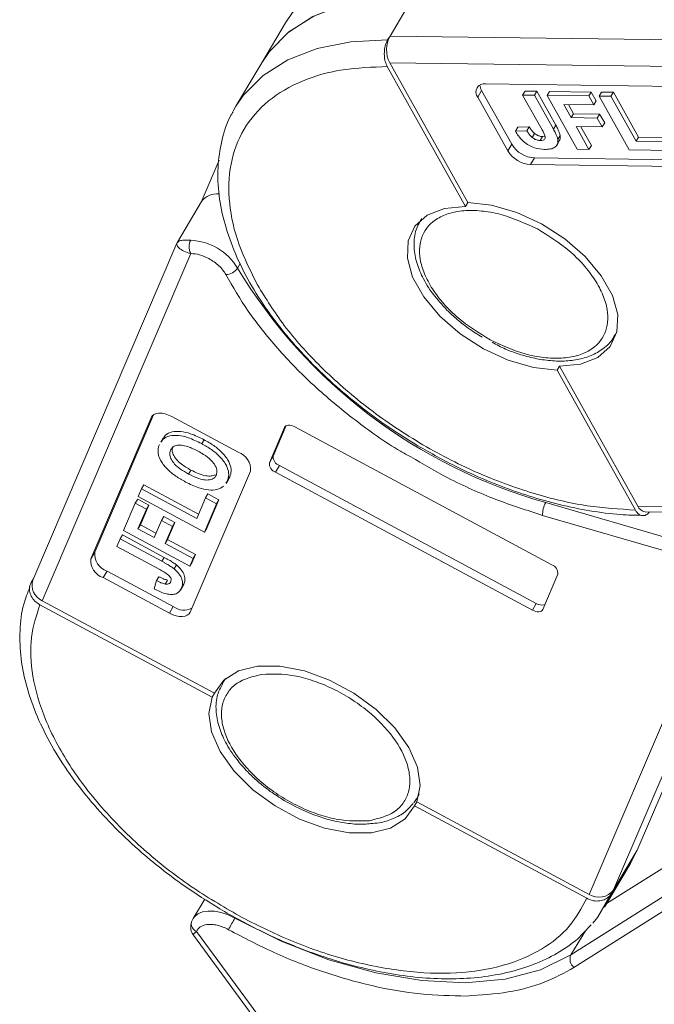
# Model space of a CAD drawing. Header units: millimetres. Extents: x 3144 to 4067, y -174 to 478.
# Tile 19 of 39: x 3517 to 3551, y 335 to 388. Entities that reach past the tile are written whole.
import ezdxf

# ---------------------------------------------------------------- set-up
doc = ezdxf.new("R2010")
doc.units = ezdxf.units.MM

msp = doc.modelspace()

# ---------------------------------------------------------------- linework, layer by layer
at = {"color": 7, "linetype": 'Continuous', "lineweight": 15}
for p, q in [((3536.981, 386.769), (3538.233, 388.874)), ((3531.429, 387.461), (3530.176, 385.356)), ((3536.855, 386.559), (3536.981, 386.769)), ((3564.216, 386.41), (3536.981, 386.769)), ((3530.176, 385.356), (3528.798, 383.041)), ((3540.985, 377.735), (3536.837, 385.145)), ((3536.962, 385.355), (3565.11, 384.984)), ((3541.11, 377.945), (3536.962, 385.355)), ((3541.633, 383.525), (3541.842, 383.876)), ((3541.842, 383.876), (3543.437, 381.026)), ((3553.48, 384.076), (3542.05, 384.227)), ((3544.144, 383.846), (3544.019, 383.635)), ((3544.144, 383.846), (3544.772, 383.837)), ((3544.647, 383.627), (3544.772, 383.837)), ((3544.772, 383.837), (3545.778, 382.041)), ((3545.317, 383.618), (3545.442, 383.829)), ((3545.442, 383.829), (3547.661, 383.799)), ((3547.536, 383.589), (3547.661, 383.799)), ((3547.661, 383.799), (3547.927, 383.324)), ((3541.633, 383.525), (3543.228, 380.675)), ((3544.019, 383.635), (3545.052, 381.791)), ((3544.647, 383.627), (3544.019, 383.635)), ((3545.653, 381.83), (3544.647, 383.627)), ((3545.317, 383.618), (3546.912, 380.768)), ((3547.536, 383.589), (3545.317, 383.618)), ((3547.802, 383.114), (3547.536, 383.589)), ((3547.802, 383.114), (3547.927, 383.324)), ((3548.08, 383.582), (3548.205, 383.792)), ((3548.08, 383.582), (3549.676, 380.732)), ((3548.708, 383.573), (3548.08, 383.582)), ((3548.205, 383.792), (3548.833, 383.784)), ((3548.708, 383.573), (3548.833, 383.784)), ((3550.038, 381.199), (3548.708, 383.573)), ((3548.833, 383.784), (3550.163, 381.409)), ((3528.654, 382.784), (3528.798, 383.041)), ((3546.211, 383.135), (3547.802, 383.114)), ((3546.6, 382.441), (3546.211, 383.135)), ((3546.456, 383.132), (3546.725, 382.651)), ((3546.6, 382.441), (3546.725, 382.651)), ((3547.981, 382.422), (3546.6, 382.441)), ((3546.725, 382.651), (3548.106, 382.633)), ((3547.981, 382.422), (3548.106, 382.633)), ((3548.247, 381.947), (3547.981, 382.422)), ((3548.106, 382.633), (3548.372, 382.158)), ((3543.638, 381.718), (3543.763, 381.929)), ((3544.245, 381.746), (3543.638, 381.718)), ((3543.763, 381.929), (3544.371, 381.957)), ((3544.371, 381.957), (3544.245, 381.746)), ((3545.778, 382.041), (3545.653, 381.83)), ((3546.865, 381.966), (3548.247, 381.947)), ((3547.54, 380.76), (3546.865, 381.966)), ((3547.11, 381.962), (3547.666, 380.97)), ((3548.247, 381.947), (3548.372, 382.158)), ((3544.654, 381.601), (3544.529, 381.391)), ((3545.078, 381.44), (3544.953, 381.229)), ((3545.078, 381.44), (3545.203, 381.453)), ((3546.01, 381.5), (3545.885, 381.29)), ((3550.038, 381.199), (3550.163, 381.409)), ((3551.712, 381.176), (3550.038, 381.199)), ((3550.163, 381.409), (3551.838, 381.387)), ((3543.228, 380.675), (3543.437, 381.026)), ((3545.797, 380.933), (3545.86, 381.038)), ((3545.868, 381.052), (3545.923, 381.144)), ((3546.912, 380.768), (3547.54, 380.76)), ((3547.54, 380.76), (3547.666, 380.97)), ((3549.676, 380.732), (3551.978, 380.701)), ((3527.907, 380.183), (3526.954, 377.955)), ((3544.444, 379.952), (3544.652, 380.303)), ((3544.652, 380.303), (3556.082, 380.152)), ((3544.444, 379.952), (3555.873, 379.801)), ((3526.976, 377.993), (3525.698, 375.845)), ((3541.11, 377.945), (3540.985, 377.735)), ((3525.664, 375.78), (3518.022, 357.917)), ((3518.524, 356.822), (3526.401, 375.232)), ((3528.885, 374.458), (3529.035, 374.71)), ((3548.908, 370.881), (3549.024, 371.076)), ((3549.038, 371.141), (3548.932, 370.922)), ((3545.851, 369.042), (3545.976, 369.253)), ((3550.125, 361.843), (3545.976, 369.253)), ((3550, 361.632), (3545.851, 369.042)), ((3524.42, 366.675), (3521.309, 359.402)), ((3524.298, 366.527), (3524.343, 366.603)), ((3528.924, 364.701), (3525.406, 366.589)), ((3524.298, 366.527), (3521.1, 359.051)), ((3531.476, 366.107), (3530.786, 364.493)), ((3531.376, 366.011), (3531.399, 366.05)), ((3545.562, 358.729), (3531.93, 366.043)), ((3531.376, 366.011), (3530.577, 364.143)), ((3524.936, 365.449), (3524.81, 365.239)), ((3527.109, 365.363), (3526.984, 365.153)), ((3530.577, 364.143), (3530.786, 364.493)), ((3530.902, 363.64), (3531.111, 363.99)), ((3531.111, 363.99), (3544.743, 356.677)), ((3526.411, 363.752), (3526.286, 363.541)), ((3526.377, 356.22), (3529.575, 363.696)), ((3530.902, 363.64), (3544.534, 356.326)), ((3523.791, 362.759), (3523.916, 362.969)), ((3523.916, 362.969), (3526.819, 361.412)), ((3528.351, 363.177), (3528.264, 363.055)), ((3528.28, 363.045), (3528.405, 363.256)), ((3528.476, 363.388), (3528.351, 363.177)), ((3528.476, 363.388), (3528.389, 363.266)), ((3523.791, 362.759), (3523.615, 362.348)), ((3526.722, 361.186), (3523.791, 362.759)), ((3527.191, 362.281), (3527.316, 362.492)), ((3527.316, 362.492), (3527.902, 362.177)), ((3523.463, 361.992), (3522.842, 360.541)), ((3523.463, 361.992), (3523.588, 362.202)), ((3524.049, 361.677), (3523.463, 361.992)), ((3523.588, 362.202), (3524.174, 361.888)), ((3523.615, 362.348), (3527.133, 360.46)), ((3524.174, 361.888), (3523.729, 360.847)), ((3524.049, 361.677), (3524.174, 361.888)), ((3527.191, 362.281), (3526.722, 361.186)), ((3527.133, 360.46), (3527.777, 361.966)), ((3527.777, 361.966), (3527.191, 362.281)), ((3527.902, 362.177), (3527.258, 360.671)), ((3527.777, 361.966), (3527.902, 362.177)), ((3553.637, 359.59), (3545.246, 362.03)), ((3523.604, 360.637), (3524.049, 361.677)), ((3545.079, 361.348), (3553.469, 358.908)), ((3575.794, 361.504), (3550.125, 361.843)), ((3550.529, 361.545), (3575.811, 361.211)), ((3523.604, 360.637), (3523.729, 360.847)), ((3523.729, 360.847), (3524.557, 360.403)), ((3524.847, 361.081), (3524.461, 360.177)), ((3524.847, 361.081), (3524.973, 361.291)), ((3525.434, 360.766), (3524.847, 361.081)), ((3524.973, 361.291), (3525.559, 360.977)), ((3525.559, 360.977), (3525.172, 360.073)), ((3525.434, 360.766), (3525.559, 360.977)), ((3522.654, 360.102), (3522.78, 360.313)), ((3522.78, 360.313), (3524.997, 359.123)), ((3522.842, 360.541), (3526.36, 358.653)), ((3524.461, 360.177), (3523.604, 360.637)), ((3525.047, 359.862), (3525.434, 360.766)), ((3527.258, 360.671), (3527.133, 360.46)), ((3522.654, 360.102), (3522.479, 359.692)), ((3524.872, 358.913), (3522.654, 360.102)), ((3525.047, 359.862), (3525.172, 360.073)), ((3526.535, 359.064), (3525.047, 359.862)), ((3525.172, 360.073), (3526.661, 359.274)), ((3521.1, 359.051), (3521.309, 359.402)), ((3522.479, 359.692), (3524.756, 358.47)), ((3526.661, 359.274), (3526.485, 358.864)), ((3526.535, 359.064), (3526.661, 359.274)), ((3524.997, 359.123), (3524.872, 358.913)), ((3526.36, 358.653), (3526.535, 359.064)), ((3526.485, 358.864), (3526.36, 358.653)), ((3521.751, 358.045), (3521.96, 358.396)), ((3521.96, 358.396), (3525.477, 356.509)), ((3525.646, 358.718), (3525.521, 358.507)), ((3545.088, 356.357), (3545.887, 358.226)), ((3517.937, 357.785), (3518.04, 357.958)), ((3521.751, 358.045), (3525.269, 356.158)), ((3524.59, 357.886), (3524.459, 357.451)), ((3524.715, 358.096), (3524.59, 357.886)), ((3525.176, 357.917), (3525.051, 357.707)), ((3526.039, 357.692), (3525.914, 357.481)), ((3526.039, 357.692), (3525.969, 357.614)), ((3554.729, 358.04), (3547.546, 341.251)), ((3525.865, 357.389), (3525.99, 357.599)), ((3548.843, 341.481), (3555.77, 357.673)), ((3527.671, 351.915), (3518.524, 356.822)), ((3544.534, 356.326), (3544.743, 356.677)), ((3527.545, 351.704), (3518.399, 356.612)), ((3525.269, 356.158), (3525.477, 356.509)), ((3528.067, 352.42), (3528.254, 352.695)), ((3528.204, 352.651), (3528.088, 352.456)), ((3527.671, 351.915), (3527.545, 351.704)), ((3553.327, 351.139), (3550.096, 343.586)), ((3538.53, 346.579), (3538.4, 346.319)), ((3538.4, 346.319), (3538.516, 346.514)), ((3538.275, 345.948), (3538.4, 346.158)), ((3547.421, 341.041), (3538.275, 345.948)), ((3547.546, 341.251), (3538.4, 346.158)), ((3548.476, 340.763), (3552.92, 343.566)), ((3550.096, 343.586), (3548.843, 341.481)), ((3550.096, 343.586), (3549.743, 342.893)), ((3548.365, 340.577), (3549.743, 342.893)), ((3527.143, 341.001), (3526.527, 339.966)), ((3551.459, 341.11), (3546.582, 338.035)), ((3548.843, 341.481), (3548.718, 341.271)), ((3526.477, 339.864), (3526.527, 339.966)), ((3546.744, 337.369), (3551.62, 340.444)), ((3526.545, 339.089), (3544.22, 315.059)), ((3544.608, 314.949), (3526.71, 339.283)), ((3546.582, 338.035), (3547.347, 339.32))]:
    msp.add_line(p, q, dxfattribs=at)
at = {"color": 7, "linetype": 'Continuous', "lineweight": 15, "flags": 128}
for points in [[(3530.176, 385.356), (3530.549, 385.908), (3531.573, 386.961), (3532.875, 387.798), (3534.428, 388.404), (3536.2, 388.765), (3538.156, 388.875), (3538.233, 388.874)], [(3530.176, 385.356), (3530.582, 385.952), (3531.617, 386.996), (3532.929, 387.825), (3534.491, 388.422), (3536.271, 388.774), (3538.233, 388.874)], [(3531.429, 387.461), (3531.802, 388.013), (3532.048, 388.316)], [(3528.798, 383.041), (3529.204, 383.637), (3530.239, 384.681), (3531.551, 385.51), (3533.113, 386.107), (3534.893, 386.459), (3536.855, 386.559)], [(3545.851, 369.042), (3544.589, 369.184), (3543.258, 369.571), (3541.937, 370.179), (3540.702, 370.974), (3539.624, 371.909), (3538.768, 372.93), (3538.181, 373.978), (3537.899, 374.991), (3537.937, 375.911), (3538.294, 376.685), (3538.949, 377.267), (3539.864, 377.624), (3540.985, 377.735)], [(3541.11, 377.945), (3542.373, 377.803), (3543.703, 377.417), (3545.024, 376.809), (3546.26, 376.014), (3547.337, 375.079), (3548.194, 374.058), (3548.78, 373.01), (3549.063, 371.996), (3549.024, 371.076), (3548.667, 370.302), (3548.012, 369.72), (3547.098, 369.363), (3545.976, 369.253)], [(3525.406, 366.589), (3525.23, 366.67), (3525.052, 366.729), (3524.879, 366.761), (3524.717, 366.766), (3524.573, 366.744), (3524.452, 366.695), (3524.359, 366.622), (3524.298, 366.527)], [(3531.93, 366.043), (3531.842, 366.083), (3531.753, 366.112), (3531.667, 366.129), (3531.586, 366.131), (3531.514, 366.12), (3531.454, 366.096), (3531.407, 366.059), (3531.376, 366.011)], [(3525.269, 356.158), (3525.445, 356.076), (3525.623, 356.018), (3525.796, 355.986), (3525.957, 355.981), (3526.101, 356.003), (3526.222, 356.052), (3526.315, 356.125), (3526.377, 356.22)], [(3544.534, 356.326), (3544.622, 356.285), (3544.711, 356.256), (3544.797, 356.24), (3544.878, 356.238), (3544.95, 356.249), (3545.011, 356.273), (3545.057, 356.31), (3545.088, 356.357)], [(3527.671, 351.915), (3528.16, 352.611), (3528.933, 353.099), (3529.944, 353.351), (3531.134, 353.352), (3532.436, 353.103), (3533.772, 352.617), (3535.065, 351.923), (3536.24, 351.062), (3537.229, 350.082), (3537.975, 349.042), (3538.433, 348.002), (3538.577, 347.022), (3538.4, 346.158)], [(3538.275, 345.948), (3537.785, 345.252), (3537.012, 344.764), (3536.001, 344.512), (3534.811, 344.511), (3533.509, 344.76), (3532.173, 345.246), (3530.88, 345.94), (3529.705, 346.801), (3528.716, 347.781), (3527.97, 348.821), (3527.512, 349.861), (3527.368, 350.841), (3527.545, 351.704)], [(3538.4, 346.319), (3538.394, 346.309), (3538.245, 346.095)], [(3548.718, 341.271), (3547.992, 340.025), (3547.746, 339.722)], [(3526.527, 339.966), (3526.597, 340.063), (3526.785, 340.217), (3527.031, 340.319), (3527.327, 340.365), (3527.661, 340.354), (3528.018, 340.284), (3528.384, 340.161), (3528.745, 339.987)], [(3546.582, 338.035), (3544.972, 337.253), (3543.084, 336.759), (3540.963, 336.564), (3538.66, 336.673), (3536.228, 337.083), (3533.725, 337.784), (3531.211, 338.76), (3528.745, 339.987)], [(3526.477, 339.864), (3526.445, 339.791), (3526.44, 339.772)]]:
    msp.add_lwpolyline(points, dxfattribs=at)
at = {"color": 7, "linetype": 'Continuous', "lineweight": 15}
for centre, radius, start, end in [((3538.336, 386.044), 1.537, 151.8473, 206.6363), ((3541.975, 383.797), 0.437, 80.0385, 218.4558), ((3542.386, 384.208), 0.637, 183.5337, 211.3463), ((3544.534, 381.486), 1.537, 211.8473, 266.6363), ((3544.743, 381.837), 1.537, 211.8473, 266.6363), ((3527.785, 377.398), 1.004, 83.2276, 143.6687), ((3527.068, 375.585), 0.755, 152.0019, 207.8718), ((3526.266, 372.89), 3.052, 30.9042, 87.4669), ((3528.258, 374.874), 0.753, 270.4186, 326.4525), ((3552.766, 388.911), 27.914, 211.184, 254.3716), ((3528.609, 363.784), 0.97, 354.7696, 71.0567), ((3531.269, 364.449), 0.485, 174.7696, 251.0567), ((3531.06, 364.098), 0.485, 174.7696, 251.0567), ((3546.316, 361.406), 1.239, 149.7579, 182.6723), ((3550.569, 362.022), 0.48, 201.986, 265.1854), ((3522.274, 359.313), 0.97, 174.7696, 251.0567), ((3522.066, 358.963), 0.97, 174.7696, 251.0567), ((3545.404, 358.27), 0.485, 354.7696, 71.0567), ((3518.87, 357.643), 0.891, 162.1026, 247.141), ((3545.04, 357.138), 0.548, 237.2005, 286.6871), ((3526.04, 357.269), 0.946, 233.4796, 296.5705), ((3548.07, 342.067), 0.97, 237.2728, 322.8179), ((3536.691, 335.256), 9.248, 149.2306, 153.5502), ((3526.898, 339.706), 0.463, 171.8531, 246.0563), ((3547.082, 337.804), 0.551, 155.1641, 232.1261)]:
    msp.add_arc(centre, radius, start, end, dxfattribs=at)
for points, knots in [([(3536.837, 385.145), (3536.796, 385.232), (3536.716, 385.408), (3536.668, 385.743), (3536.684, 386.082), (3536.754, 386.364), (3536.826, 386.503), (3536.855, 386.559)], [0, 0, 0, 0, 0.2146939, 0.4293877, 0.6440816, 0.8587754, 1, 1, 1, 1]), ([(3529.947, 373.566), (3529.59, 374.283), (3528.853, 375.758), (3528.376, 377.94), (3528.439, 380.03), (3529.139, 381.887), (3530.436, 383.387), (3532.244, 384.44), (3534.388, 385.061), (3536.036, 385.117), (3536.837, 385.145)], [0, 0, 0, 0, 0.116516, 0.240011, 0.368641, 0.5, 0.631359, 0.759989, 0.883484, 1, 1, 1, 1]), ([(3528.652, 382.747), (3528.619, 382.696), (3528.318, 382.231), (3528.026, 381.238), (3527.805, 379.805), (3527.872, 378.32), (3528.184, 376.791), (3528.735, 375.239), (3529.506, 373.692), (3530.474, 372.175), (3531.607, 370.717), (3532.894, 369.319), (3534.189, 368.111), (3535.425, 367.099), (3536.781, 366.088), (3537.81, 365.445), (3538.452, 365.044)], [0, 0, 0, 0, 0.010805, 0.097338, 0.17754, 0.25823, 0.339001, 0.419453, 0.499309, 0.578247, 0.655827, 0.730865, 0.807685, 0.863287, 0.914684, 1, 1, 1, 1]), ([(3545.178, 380.755), (3545.003, 380.769), (3544.731, 380.791), (3544.336, 380.97), (3544.032, 381.19), (3543.799, 381.452), (3543.686, 381.638), (3543.638, 381.718)], [0, 0, 0, 0, 0.294754, 0.457598, 0.620446, 0.836095, 1, 1, 1, 1]), ([(3544.245, 381.746), (3544.256, 381.729), (3544.278, 381.693), (3544.313, 381.64), (3544.351, 381.586), (3544.396, 381.527), (3544.452, 381.459), (3544.503, 381.414), (3544.529, 381.391)], [0, 0, 0, 0, 0.146273, 0.292648, 0.438947, 0.585584, 0.790322, 1, 1, 1, 1]), ([(3544.371, 381.957), (3544.382, 381.939), (3544.404, 381.903), (3544.439, 381.85), (3544.476, 381.797), (3544.522, 381.737), (3544.577, 381.67), (3544.628, 381.624), (3544.654, 381.601)], [0, 0, 0, 0, 0.146273, 0.292648, 0.438947, 0.585584, 0.790322, 1, 1, 1, 1]), ([(3544.953, 381.229), (3545.007, 381.231), (3545.095, 381.234), (3545.184, 381.278), (3545.226, 381.345), (3545.2, 381.519), (3545.116, 381.672), (3545.052, 381.791)], [0, 0, 0, 0, 0.18477, 0.299721, 0.415218, 0.548197, 1, 1, 1, 1]), ([(3545.653, 381.83), (3545.672, 381.795), (3545.712, 381.724), (3545.762, 381.625), (3545.804, 381.534), (3545.837, 381.452), (3545.868, 381.37), (3545.879, 381.316), (3545.885, 381.29)], [0, 0, 0, 0, 0.195253, 0.390637, 0.541833, 0.693381, 0.846202, 1, 1, 1, 1]), ([(3545.778, 382.041), (3545.798, 382.005), (3545.837, 381.934), (3545.887, 381.835), (3545.929, 381.745), (3545.962, 381.663), (3545.993, 381.58), (3546.004, 381.527), (3546.01, 381.5)], [0, 0, 0, 0, 0.195253, 0.390637, 0.541833, 0.693381, 0.846202, 1, 1, 1, 1]), ([(3544.529, 381.391), (3544.554, 381.372), (3544.604, 381.335), (3544.684, 381.29), (3544.767, 381.258), (3544.838, 381.24), (3544.901, 381.231), (3544.936, 381.23), (3544.953, 381.229)], [0, 0, 0, 0, 0.189934, 0.385839, 0.560405, 0.742121, 0.870181, 1, 1, 1, 1]), ([(3544.654, 381.601), (3544.679, 381.583), (3544.729, 381.545), (3544.81, 381.501), (3544.892, 381.469), (3544.963, 381.45), (3545.026, 381.441), (3545.061, 381.44), (3545.078, 381.44)], [0, 0, 0, 0, 0.189934, 0.385839, 0.560405, 0.742121, 0.870181, 1, 1, 1, 1]), ([(3545.885, 381.29), (3545.888, 381.205), (3545.895, 381.035), (3545.745, 380.859), (3545.497, 380.764), (3545.288, 380.758), (3545.178, 380.755)], [0, 0, 0, 0, 0.249405, 0.499779, 0.737005, 1, 1, 1, 1]), ([(3546.01, 381.5), (3546.017, 381.413), (3546.029, 381.274), (3545.941, 381.186), (3545.909, 381.153)], [0, 0, 0, 0, 0.62647, 1, 1, 1, 1]), ([(3538.657, 377.093), (3538.534, 376.868), (3538.28, 376.405), (3538.222, 375.576), (3538.376, 374.726), (3538.749, 373.851), (3539.204, 373.123), (3539.591, 372.696), (3539.715, 372.559)], [0, 0, 0, 0, 0.17547, 0.362247, 0.543898, 0.714801, 0.908547, 1, 1, 1, 1]), ([(3542.287, 370.662), (3541.695, 371.028), (3540.785, 371.59), (3539.815, 372.561), (3539.204, 373.355), (3538.777, 374.163), (3538.485, 375.16), (3538.59, 376.257), (3539.287, 377.035), (3540.164, 377.406), (3540.994, 377.539), (3541.93, 377.503), (3543.213, 377.265), (3544.175, 376.823), (3544.8, 376.536)], [0, 0, 0, 0, 0.119728, 0.18418, 0.25, 0.31582, 0.380272, 0.5, 0.619728, 0.68418, 0.75, 0.81582, 0.880272, 1, 1, 1, 1]), ([(3544.8, 376.536), (3545.391, 376.17), (3546.302, 375.608), (3547.271, 374.637), (3547.883, 373.843), (3548.31, 373.035), (3548.602, 372.038), (3548.497, 370.941), (3547.799, 370.163), (3546.923, 369.792), (3546.093, 369.659), (3545.157, 369.695), (3543.874, 369.933), (3542.912, 370.375), (3542.287, 370.662)], [0, 0, 0, 0, 0.119728, 0.18418, 0.25, 0.31582, 0.380272, 0.5, 0.619728, 0.68418, 0.75, 0.81582, 0.880272, 1, 1, 1, 1]), ([(3526.401, 375.232), (3526.273, 375.272), (3526.002, 375.356), (3525.756, 375.536), (3525.637, 375.702), (3525.668, 375.773), (3525.683, 375.809)], [0, 0, 0, 0, 0.234359, 0.498216, 0.748481, 1, 1, 1, 1]), ([(3525.683, 375.809), (3525.723, 375.857), (3525.786, 375.931), (3526.081, 375.941), (3526.301, 375.94), (3526.401, 375.94)], [0, 0, 0, 0, 0.4984129, 0.772928, 1, 1, 1, 1]), ([(3527.367, 374.965), (3527.463, 374.909), (3527.655, 374.797), (3527.906, 374.587), (3528.12, 374.359), (3528.216, 374.201), (3528.263, 374.121)], [0, 0, 0, 0, 0.249897, 0.499995, 0.749897, 1, 1, 1, 1]), ([(3528.263, 374.121), (3528.64, 373.472), (3529.408, 372.15), (3530.992, 370.169), (3532.89, 368.217), (3535.094, 366.395), (3536.855, 365.123), (3537.895, 364.549), (3538.079, 364.447)], [0, 0, 0, 0, 0.182442, 0.371521, 0.565297, 0.76151, 0.957723, 1, 1, 1, 1]), ([(3550, 361.632), (3549.157, 361.681), (3547.42, 361.782), (3544.543, 362.47), (3541.522, 363.586), (3538.512, 365.143), (3535.708, 367.046), (3533.285, 369.169), (3531.309, 371.37), (3530.393, 372.849), (3529.947, 373.566)], [0, 0, 0, 0, 0.116516, 0.240011, 0.368641, 0.5, 0.631359, 0.759989, 0.883484, 1, 1, 1, 1]), ([(3539.715, 372.559), (3539.788, 372.472), (3540.011, 372.209), (3540.489, 371.776), (3541.129, 371.259), (3541.623, 370.948), (3541.872, 370.791)], [0, 0, 0, 0, 0.128812, 0.392202, 0.692601, 1, 1, 1, 1]), ([(3542.394, 370.528), (3542.63, 370.401), (3543.031, 370.185), (3543.726, 369.927), (3544.457, 369.708), (3545.3, 369.556), (3546.132, 369.511), (3546.932, 369.59), (3547.675, 369.805), (3548.318, 370.183), (3548.756, 370.573), (3548.882, 370.875), (3548.911, 370.945)], [0, 0, 0, 0, 0.092156, 0.156141, 0.260866, 0.367103, 0.478947, 0.593807, 0.711521, 0.83292, 0.961183, 1, 1, 1, 1]), ([(3524.827, 365.228), (3524.861, 365.286), (3524.956, 365.444), (3525.275, 365.582), (3525.744, 365.606), (3526.337, 365.471), (3526.746, 365.27), (3526.984, 365.153)], [0, 0, 0, 0, 0.1192334, 0.3291839, 0.5288363, 0.7269219, 1, 1, 1, 1]), ([(3524.952, 365.439), (3524.986, 365.496), (3525.081, 365.655), (3525.401, 365.792), (3525.869, 365.816), (3526.462, 365.682), (3526.872, 365.48), (3527.109, 365.363)], [0, 0, 0, 0, 0.119233, 0.329184, 0.528836, 0.726922, 1, 1, 1, 1]), ([(3524.686, 364.583), (3524.68, 364.617), (3524.668, 364.684), (3524.667, 364.778), (3524.672, 364.867), (3524.688, 364.95), (3524.709, 365.031), (3524.73, 365.082), (3524.74, 365.107)], [0, 0, 0, 0, 0.173824, 0.348753, 0.509989, 0.671947, 0.83568, 1, 1, 1, 1]), ([(3526.791, 364.751), (3526.611, 364.842), (3526.319, 364.987), (3525.909, 365.085), (3525.622, 365.067), (3525.422, 364.964), (3525.359, 364.852), (3525.329, 364.798)], [0, 0, 0, 0, 0.30115, 0.485556, 0.671153, 0.838464, 1, 1, 1, 1]), ([(3526.411, 363.752), (3526.235, 363.853), (3525.951, 364.015), (3525.625, 364.313), (3525.455, 364.576), (3525.395, 364.82), (3525.435, 364.946), (3525.454, 365.008)], [0, 0, 0, 0, 0.299074, 0.482606, 0.667295, 0.837167, 1, 1, 1, 1]), ([(3526.984, 365.153), (3527.159, 365.053), (3527.509, 364.852), (3527.987, 364.454), (3528.318, 364.008), (3528.445, 363.583), (3528.407, 363.326), (3528.359, 363.2), (3528.351, 363.177)], [0, 0, 0, 0, 0.1916319, 0.3847476, 0.5975386, 0.7794336, 0.9598804, 1, 1, 1, 1]), ([(3527.109, 365.363), (3527.284, 365.263), (3527.635, 365.063), (3528.113, 364.664), (3528.443, 364.219), (3528.571, 363.793), (3528.533, 363.537), (3528.485, 363.411), (3528.476, 363.388)], [0, 0, 0, 0, 0.1916319, 0.3847476, 0.5975386, 0.7794336, 0.9598804, 1, 1, 1, 1]), ([(3538.452, 365.044), (3539.148, 364.651), (3540.125, 364.098), (3541.613, 363.404), (3542.888, 362.872), (3544.409, 362.342), (3545.989, 361.899), (3547.607, 361.571), (3549.094, 361.374), (3550.004, 361.356), (3550.397, 361.348)], [0, 0, 0, 0, 0.178286, 0.250354, 0.369384, 0.491916, 0.622288, 0.757119, 0.895134, 1, 1, 1, 1]), ([(3525.28, 363.693), (3525.211, 363.759), (3525.071, 363.893), (3524.93, 364.075), (3524.83, 364.226), (3524.766, 364.345), (3524.714, 364.465), (3524.695, 364.544), (3524.686, 364.583)], [0, 0, 0, 0, 0.234577, 0.474616, 0.602394, 0.731366, 0.864712, 1, 1, 1, 1]), ([(3525.329, 364.798), (3525.306, 364.718), (3525.266, 364.572), (3525.36, 364.308), (3525.55, 364.047), (3525.871, 363.778), (3526.138, 363.625), (3526.286, 363.541)], [0, 0, 0, 0, 0.206921, 0.375523, 0.544118, 0.748218, 1, 1, 1, 1]), ([(3527.764, 363.491), (3527.786, 363.579), (3527.827, 363.748), (3527.688, 364.046), (3527.438, 364.334), (3527.123, 364.565), (3526.888, 364.697), (3526.791, 364.751)], [0, 0, 0, 0, 0.223014, 0.426715, 0.599743, 0.8345, 1, 1, 1, 1]), ([(3538.079, 364.447), (3538.732, 364.066), (3540.201, 363.21), (3542.57, 362.157), (3544.252, 361.614), (3545.079, 361.348)], [0, 0, 0, 0, 0.289663, 0.651175, 1, 1, 1, 1]), ([(3526.133, 363.118), (3526.089, 363.142), (3526.001, 363.189), (3525.872, 363.265), (3525.744, 363.344), (3525.6, 363.44), (3525.441, 363.553), (3525.334, 363.646), (3525.28, 363.693)], [0, 0, 0, 0, 0.144333, 0.288896, 0.43326, 0.578073, 0.787796, 1, 1, 1, 1]), ([(3526.286, 363.541), (3526.467, 363.451), (3526.763, 363.304), (3527.183, 363.209), (3527.483, 363.233), (3527.68, 363.338), (3527.739, 363.446), (3527.764, 363.491)], [0, 0, 0, 0, 0.300079, 0.491507, 0.683928, 0.866896, 1, 1, 1, 1]), ([(3527.693, 363.502), (3527.63, 363.476), (3527.495, 363.422), (3527.18, 363.439), (3526.802, 363.554), (3526.54, 363.686), (3526.411, 363.752)], [0, 0, 0, 0, 0.198448, 0.424511, 0.717418, 1, 1, 1, 1]), ([(3528.148, 362.893), (3528.041, 362.825), (3527.831, 362.691), (3527.354, 362.677), (3526.772, 362.804), (3526.369, 363.002), (3526.133, 363.118)], [0, 0, 0, 0, 0.240522, 0.468714, 0.690349, 1, 1, 1, 1]), ([(3550.749, 361.542), (3550.719, 361.501), (3550.637, 361.392), (3550.467, 361.323), (3550.272, 361.343), (3550.11, 361.46), (3550.031, 361.583), (3550, 361.632)], [0, 0, 0, 0, 0.137735, 0.373469, 0.609202, 0.844936, 1, 1, 1, 1]), ([(3524.872, 358.913), (3524.916, 358.889), (3525.004, 358.841), (3525.124, 358.772), (3525.234, 358.707), (3525.331, 358.643), (3525.429, 358.579), (3525.49, 358.531), (3525.521, 358.507)], [0, 0, 0, 0, 0.195253, 0.390637, 0.541833, 0.693381, 0.846202, 1, 1, 1, 1]), ([(3524.997, 359.123), (3525.041, 359.099), (3525.129, 359.051), (3525.249, 358.983), (3525.359, 358.917), (3525.457, 358.854), (3525.554, 358.789), (3525.615, 358.742), (3525.646, 358.718)], [0, 0, 0, 0, 0.195253, 0.390637, 0.541833, 0.693381, 0.846202, 1, 1, 1, 1]), ([(3525.339, 357.823), (3525.351, 357.861), (3525.372, 357.922), (3525.348, 358.027), (3525.285, 358.125), (3525.09, 358.288), (3524.901, 358.391), (3524.756, 358.47)], [0, 0, 0, 0, 0.18477, 0.299721, 0.415218, 0.548197, 1, 1, 1, 1]), ([(3525.521, 358.507), (3525.614, 358.422), (3525.799, 358.25), (3525.951, 357.968), (3525.989, 357.703), (3525.94, 357.558), (3525.914, 357.481)], [0, 0, 0, 0, 0.249405, 0.499779, 0.737005, 1, 1, 1, 1]), ([(3525.646, 358.718), (3525.739, 358.632), (3525.925, 358.461), (3526.076, 358.178), (3526.114, 357.914), (3526.065, 357.768), (3526.039, 357.692)], [0, 0, 0, 0, 0.249405, 0.499779, 0.737005, 1, 1, 1, 1]), ([(3518.399, 356.612), (3518.305, 356.672), (3518.116, 356.794), (3517.925, 357.056), (3517.832, 357.341), (3517.844, 357.595), (3517.911, 357.731), (3517.937, 357.785)], [0, 0, 0, 0, 0.2146939, 0.4293877, 0.6440816, 0.8587754, 1, 1, 1, 1]), ([(3524.59, 357.886), (3524.612, 357.875), (3524.656, 357.852), (3524.724, 357.821), (3524.791, 357.79), (3524.868, 357.759), (3524.956, 357.726), (3525.019, 357.713), (3525.051, 357.707)], [0, 0, 0, 0, 0.146273, 0.292648, 0.438947, 0.585584, 0.790322, 1, 1, 1, 1]), ([(3524.715, 358.096), (3524.737, 358.085), (3524.782, 358.063), (3524.849, 358.031), (3524.916, 358.001), (3524.993, 357.969), (3525.081, 357.937), (3525.144, 357.924), (3525.176, 357.917)], [0, 0, 0, 0, 0.146273, 0.292648, 0.438947, 0.585584, 0.790322, 1, 1, 1, 1]), ([(3525.051, 357.707), (3525.077, 357.704), (3525.131, 357.699), (3525.201, 357.706), (3525.258, 357.728), (3525.297, 357.757), (3525.323, 357.789), (3525.334, 357.811), (3525.339, 357.823)], [0, 0, 0, 0, 0.189934, 0.385839, 0.560405, 0.742121, 0.870181, 1, 1, 1, 1]), ([(3517.871, 357.546), (3517.75, 357.245), (3517.456, 356.52), (3517.307, 355.237), (3517.361, 353.759), (3517.676, 352.228), (3518.227, 350.677), (3518.998, 349.13), (3519.965, 347.613), (3521.099, 346.155), (3522.385, 344.757), (3523.68, 343.549), (3524.917, 342.536), (3526.273, 341.526), (3527.301, 340.883), (3527.943, 340.482)], [0, 0, 0, 0, 0.0590031, 0.1426116, 0.2267283, 0.3109292, 0.3947982, 0.4780452, 0.5603354, 0.641211, 0.7194357, 0.7995172, 0.8574807, 0.9110603, 1, 1, 1, 1]), ([(3525.914, 357.481), (3525.852, 357.379), (3525.756, 357.221), (3525.457, 357.142), (3525.138, 357.166), (3524.791, 357.282), (3524.559, 357.4), (3524.459, 357.451)], [0, 0, 0, 0, 0.294754, 0.457598, 0.620446, 0.836095, 1, 1, 1, 1]), ([(3529.141, 340.016), (3528.268, 340.519), (3526.47, 341.556), (3523.975, 343.497), (3521.722, 345.706), (3519.892, 348.096), (3518.608, 350.518), (3517.944, 352.815), (3517.84, 354.89), (3518.216, 356.049), (3518.399, 356.612)], [0, 0, 0, 0, 0.116516, 0.240011, 0.368641, 0.5, 0.631359, 0.759989, 0.883484, 1, 1, 1, 1]), ([(3535.89, 345.155), (3535.336, 345.139), (3534.484, 345.114), (3533.172, 345.472), (3532.148, 345.886), (3531.158, 346.438), (3529.997, 347.276), (3528.834, 348.483), (3528.174, 349.755), (3528.005, 350.724), (3528.08, 351.416), (3528.368, 352.004), (3528.967, 352.614), (3529.702, 352.798), (3530.18, 352.918)], [0, 0, 0, 0, 0.119728, 0.18418, 0.25, 0.31582, 0.380272, 0.5, 0.619728, 0.68418, 0.75, 0.81582, 0.880272, 1, 1, 1, 1]), ([(3530.18, 352.918), (3530.734, 352.934), (3531.587, 352.959), (3532.898, 352.601), (3533.923, 352.187), (3534.913, 351.635), (3536.073, 350.797), (3537.236, 349.591), (3537.896, 348.318), (3538.065, 347.349), (3537.99, 346.657), (3537.702, 346.069), (3537.103, 345.459), (3536.368, 345.275), (3535.89, 345.155)], [0, 0, 0, 0, 0.119728, 0.18418, 0.25, 0.31582, 0.380272, 0.5, 0.619728, 0.68418, 0.75, 0.81582, 0.880272, 1, 1, 1, 1]), ([(3528.088, 352.398), (3527.99, 352.216), (3527.763, 351.795), (3527.716, 351.013), (3527.868, 350.164), (3528.237, 349.287), (3528.766, 348.475), (3529.373, 347.78), (3529.977, 347.212), (3530.622, 346.697), (3531.115, 346.386), (3531.364, 346.229)], [0, 0, 0, 0, 0.100877, 0.233461, 0.362405, 0.483721, 0.621251, 0.726594, 0.809254, 0.903529, 1, 1, 1, 1]), ([(3531.364, 346.229), (3531.773, 346.006), (3532.346, 345.694), (3533.217, 345.364), (3533.95, 345.145), (3534.789, 344.998), (3535.468, 344.945), (3535.839, 344.99), (3535.954, 345.004)], [0, 0, 0, 0, 0.267271, 0.374611, 0.550298, 0.72852, 0.91615, 1, 1, 1, 1]), ([(3535.954, 345.004), (3536.106, 345.015), (3536.535, 345.046), (3537.159, 345.25), (3537.787, 345.58), (3538.073, 345.915), (3538.204, 346.069)], [0, 0, 0, 0, 0.1594498, 0.4487569, 0.7471193, 1, 1, 1, 1]), ([(3547.421, 341.041), (3547.144, 340.529), (3546.573, 339.474), (3545.063, 338.265), (3543.049, 337.404), (3540.559, 337.008), (3537.749, 337.107), (3534.8, 337.689), (3531.886, 338.65), (3530.038, 339.57), (3529.141, 340.016)], [0, 0, 0, 0, 0.116516, 0.240011, 0.368641, 0.5, 0.631359, 0.759989, 0.883484, 1, 1, 1, 1]), ([(3548.718, 341.271), (3548.661, 341.197), (3548.548, 341.05), (3548.271, 340.921), (3547.953, 340.882), (3547.656, 340.93), (3547.488, 341.009), (3547.421, 341.041)], [0, 0, 0, 0, 0.214694, 0.429388, 0.644082, 0.858775, 1, 1, 1, 1]), ([(3527.943, 340.482), (3528.64, 340.088), (3529.617, 339.535), (3531.105, 338.842), (3532.38, 338.31), (3533.901, 337.779), (3535.48, 337.338), (3537.1, 337.006), (3538.72, 336.804), (3540.309, 336.746), (3541.84, 336.841), (3543.292, 337.095), (3544.646, 337.513), (3545.877, 338.109), (3546.909, 338.809), (3547.428, 339.385), (3547.658, 339.64)], [0, 0, 0, 0, 0.094824, 0.133154, 0.196462, 0.261633, 0.330973, 0.402685, 0.47609, 0.550694, 0.626219, 0.702537, 0.779636, 0.857684, 0.937089, 1, 1, 1, 1]), ([(3526.44, 339.773), (3526.421, 339.685), (3526.386, 339.525), (3526.426, 339.285), (3526.5, 339.163), (3526.542, 339.092)], [0, 0, 0, 0, 0.334366, 0.612638, 1, 1, 1, 1]), ([(3527.258, 339.651), (3527.344, 339.657), (3527.517, 339.669), (3527.811, 339.619), (3528.115, 339.526), (3528.313, 339.426), (3528.411, 339.375)], [0, 0, 0, 0, 0.249897, 0.499995, 0.749897, 1, 1, 1, 1]), ([(3526.71, 339.283), (3526.646, 339.231), (3526.544, 339.149), (3526.555, 339.124), (3526.559, 339.115)], [0, 0, 0, 0, 0.630583, 1, 1, 1, 1]), ([(3528.411, 339.375), (3529.216, 338.954), (3530.855, 338.098), (3533.428, 337.1), (3536.044, 336.356), (3538.634, 335.899), (3540.237, 335.872), (3541.039, 335.859)], [0, 0, 0, 0, 0.1904959, 0.3879206, 0.5902505, 0.7951252, 1, 1, 1, 1]), ([(3541.039, 335.859), (3541.791, 335.909), (3543.278, 336.009), (3545.201, 336.53), (3546.236, 337.093), (3546.744, 337.369)], [0, 0, 0, 0, 0.342787, 0.677263, 1, 1, 1, 1])]:
    msp.add_open_spline(points, degree=3, knots=knots, dxfattribs=at)
for points in [[(3526.401, 375.232), (3526.557, 375.221), (3526.869, 375.197), (3527.201, 375.042), (3527.367, 374.965)], [(3526.71, 339.283), (3526.765, 339.375), (3526.873, 339.559), (3527.13, 339.62), (3527.258, 339.651)]]:
    msp.add_open_spline(points, degree=3, dxfattribs=at)

doc.saveas('drawing.dxf')
